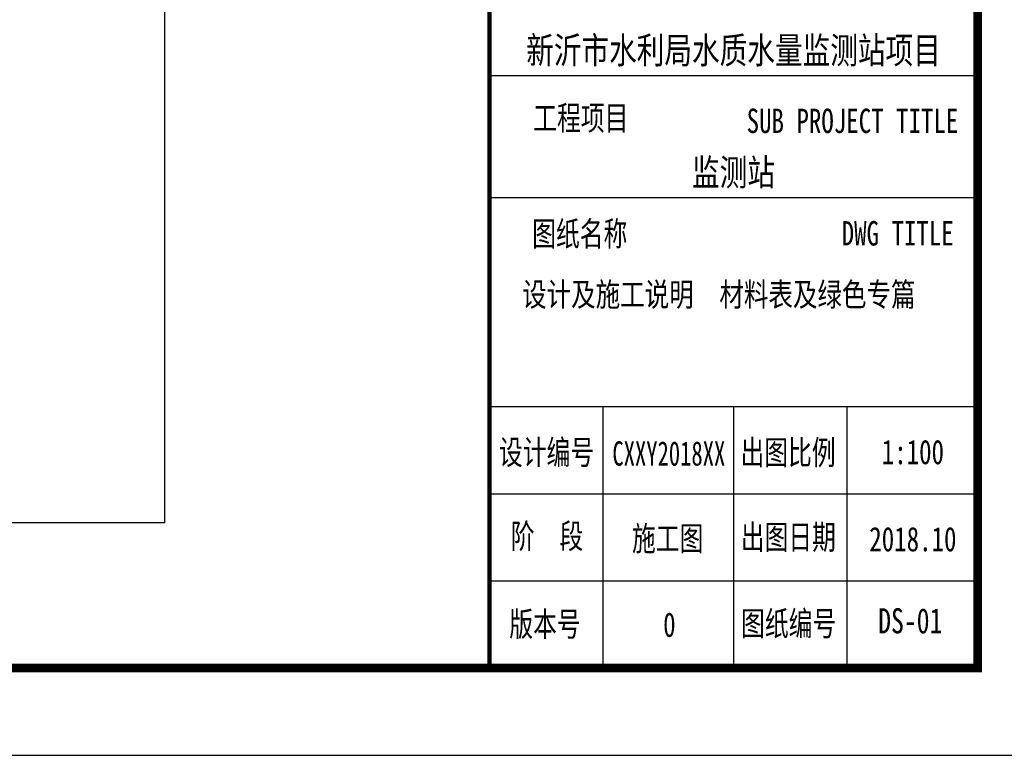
# Model space of a CAD drawing. Extents: x 427948 to 764348, y 274849 to 601549.
# Tile 3 of 212: x 500058 to 511355, y 512449 to 520889. Entities that reach past the tile are written whole.
import ezdxf
from ezdxf.enums import TextEntityAlignment as Align

# ---------------------------------------------------------------- set-up
doc = ezdxf.new("R2010")
doc.units = 0
doc.header["$LTSCALE"] = 1000
doc.header["$MEASUREMENT"] = 0
doc.layers.get('0').update_dxf_attribs({"linetype": 'CONTINUOUS'})
for name, color, linetype in [('EQUIP-照明', 3, 'CONTINUOUS'), ('PUB_TITLE', 4, 'CONTINUOUS'), ('TK', 7, 'CONTINUOUS')]:
    doc.layers.add(name, color=color, linetype=linetype)
doc.styles.add('-宋体', font='txt', dxfattribs={"width": 0.8})
doc.styles.add('TKHZ1', font='txt', dxfattribs={"width": 0.8})

# ---------------------------------------------------------------- blocks, each defined once
blk = doc.blocks.new('24')
at = {"color": 4}
for p, q in [((-1110889, 145319), (-1110889, 202719)), ((-1110889, 147726), (-1110889, 147726)), ((-1116547, 145319), (-1110889, 145319))]:
    blk.add_line(p, q, dxfattribs=at)
at = {"layer": 'PUB_TITLE'}
for p, q in [((-1110889, 145319), (-1110889, 202719)), ((-1116489, 152119), (-1110889, 152119)), ((-1116489, 150719), (-1110889, 150719)), ((-1116489, 148319), (-1110889, 148319)), ((-1115189, 148319), (-1115189, 145319)), ((-1113689, 148319), (-1113689, 145319)), ((-1112389, 148319), (-1112389, 145319)), ((-1116489, 147319), (-1110889, 147319)), ((-1116489, 146319), (-1110889, 146319))]:
    blk.add_line(p, q, dxfattribs=at)
at = {"layer": 'PUB_TITLE', "linetype": 'Continuous'}
blk.add_lwpolyline([(-1193989, 144319), (-1109889, 144319), (-1109889, 203719), (-1193989, 203719)], close=True, dxfattribs=at)
at = {"layer": 'PUB_TITLE', "linetype": 'Continuous', "const_width": 100}
blk.add_lwpolyline([(-1191489, 145319), (-1110889, 145319), (-1110889, 202719), (-1191489, 202719)], close=True, dxfattribs=at)
at = {"layer": 'PUB_TITLE', "const_width": 50}
blk.add_lwpolyline([(-1116489, 145319), (-1116489, 202719)], dxfattribs=at)
at = {"layer": 'PUB_TITLE', "linetype": 'Continuous', "const_width": 80}
blk.add_lwpolyline([(-1110889, 145319), (-1110889, 202719)], dxfattribs=at)
at = {"layer": 'TK'}
for s, height, style, width, p in [('新沂市水利局水质水量监测站项目', 304.92, 'TKHZ1', 0.8, (-1113689, 152255)), ('监测站', 304.9, 'TKHZ1', 0.8, (-1113689, 150855)), ('CXXY2018XX', 280, '-宋体', 0.68, (-1114431, 147642)), ('1:100', 280, '-宋体', 0.75, (-1111631, 147659)), ('2018.10', 280, '-宋体', 0.75, (-1111631, 146659))]:
    blk.add_text(s, height=height, dxfattribs=dict(at, style=style, width=width)).set_placement(p, align=Align.CENTER)
at = {"layer": 'TK', "style": '-宋体', "width": 0.75}
for s, p in [('工程项目', (-1115441, 151633)), ('SUB PROJECT TITLE', (-1112324, 151598))]:
    blk.add_text(s, height=280, dxfattribs=at).set_placement(p, align=Align.MIDDLE)
for s, p in [('图纸名称', (-1115999, 150163)), ('DWG TITLE', (-1112448, 150168, 0)), ('设计编号', (-1116380, 147656, 0)), ('出图比例', (-1113609, 147653, 0)), ('阶  段', (-1116244, 146693, 0)), ('施工图', (-1114854, 146666, 0)), ('出图日期', (-1113606, 146682, 0)), ('版本号', (-1116261, 145685, 0)), ('0', (-1114496, 145678, 0)), ('图纸编号', (-1113602, 145691, 0))]:
    blk.add_text(s, height=280, dxfattribs=at).set_placement(p)

msp = doc.modelspace()

# ---------------------------------------------------------------- linework, layer by layer
at = {"layer": 'EQUIP-照明'}
msp.add_lwpolyline([(477655.9, 542399.6), (501719.2, 542399.6), (501719.2, 515118.4), (477655.9, 515118.4)], close=True, dxfattribs=at)
msp.add_lwpolyline([(477655.9, 542399.6), (501719.2, 542399.6), (501719.2, 515118.4), (477655.9, 515118.4)], close=True, dxfattribs=at)

# ---------------------------------------------------------------- block references
msp.add_blockref('24', (1621936.9, 368130.5))

# ---------------------------------------------------------------- texts
at = {"layer": 'TK', "style": '-宋体', "width": 0.8}
msp.add_text('设计及施工说明  材料表及绿色专篇', height=270.441, dxfattribs=at).set_placement((505822.9, 517601.6))
at = {"layer": 'TK', "style": '-宋体', "width": 0.75}
msp.add_attdef('DS-01', text='建施-01', height=288.47, dxfattribs=at).set_placement((510276.3, 513992.5), align=Align.MIDDLE_CENTER)

doc.saveas('drawing.dxf')
